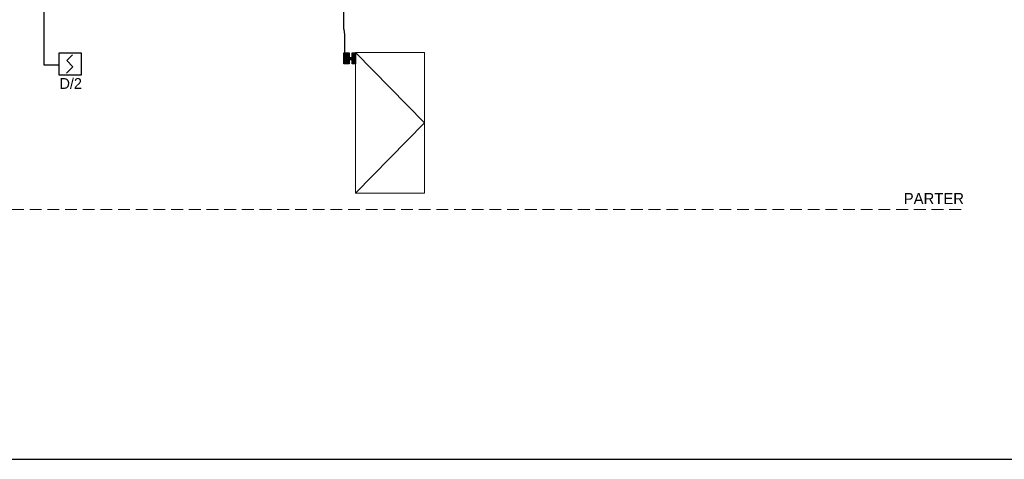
# Model space of a CAD drawing. Header units: millimetres. Extents: x 509 to 36614, y 492 to 3401.
# Tile 23 of 41: x 25214 to 27719, y 531 to 1651. Entities that reach past the tile are written whole.
import ezdxf
from ezdxf.enums import TextEntityAlignment as Align

# ---------------------------------------------------------------- set-up
doc = ezdxf.new("R2010")
doc.units = ezdxf.units.MM
doc.linetypes.add('BUR', pattern=[4.5, 3, -1.5])
for name, color, linetype, lineweight in [('CP_FRAME', 217, 'Continuous', 70), ('RAMKA 100', 198, 'Continuous', 15), ('ściany nośne', 1, 'Continuous', 25)]:
    doc.layers.add(name, color=color, linetype=linetype, lineweight=lineweight)
for name, color, linetype in [('mapp-system', 7, 'Continuous'), ('SIEMENS_adres', 7, 'Continuous'), ('SIEMENS_adres_csp', 7, 'Continuous'), ('SIEMENS_czujki', 1, 'Continuous'), ('SIEMENS_grupa', 5, 'Continuous'), ('SIEMENS_komentarze', 7, 'Continuous')]:
    doc.layers.add(name, color=color, linetype=linetype)
doc.styles.add('ARIAL', font='arial.ttf')
doc.styles.add('MtXpl_romans_shx', font='romans.shx')
doc.styles.add('OPS_Arial', font='txt')
doc.styles.get("Standard").update_dxf_attribs({"font": 'ARIAL.TTF'})

# ---------------------------------------------------------------- blocks, each defined once
blk = doc.blocks.new('*U130')
for p, q in [((7.6, 28.6), (-10.5, 10.5)), ((-10.5, 10.5), (8.7, -8.7)), ((8.7, -8.7), (-11.1, -28.4))]:
    blk.add_line(p, q)
blk.add_lwpolyline([(-34.5, 34.5), (34.5, 34.5), (34.5, -34.5), (-34.5, -34.5)], close=True)
at = {"flags": 9}
blk.add_attdef('NAZWA', (-58.3, 81.4), '', height=22, dxfattribs=at)
at = {"layer": 'SIEMENS_adres', "style": 'ARIAL', "width": 0.7, "flags": 8}
blk.add_attdef('ADRES', text='', height=26, dxfattribs=at).set_placement((8.7, 57.1), align=Align.MIDDLE_LEFT)
at = {"layer": 'SIEMENS_adres_csp', "style": 'MtXpl_romans_shx', "flags": 8}
blk.add_attdef('CSP', text='', height=15.6, dxfattribs=at).set_placement((-41.4, 26.4), align=Align.MIDDLE_RIGHT)
at = {"layer": 'SIEMENS_grupa', "style": 'ARIAL', "width": 0.7, "flags": 8}
blk.add_attdef('GRUPA', text='', height=26, dxfattribs=at).set_placement((0, -45.7), align=Align.TOP_CENTER)
at = {"layer": 'SIEMENS_komentarze', "style": 'MtXpl_romans_shx', "flags": 1}
blk.add_attdef('PARAMETR', (-210.6, -12.1), '', height=22, dxfattribs=at)
at = {"layer": 'SIEMENS_komentarze', "style": 'MtXpl_romans_shx'}
blk.add_attdef('UWAGI', (40.4, -11.2), '', height=22, dxfattribs=at)

msp = doc.modelspace()

# ---------------------------------------------------------------- hatches: boundary and pattern name
at = {"transparency": 33554607}
h = msp.add_hatch(color=256, dxfattribs=at)
h.dxf.hatch_style = 1
h.set_gradient(color1=(0, 0, 255), color2=(0, 0, 228), one_color=1, tint=0.44995, name='CYLINDER')
h.paths.add_polyline_path([(26059.369, 1538.173), (26068.354, 1538.173), (26068.354, 1565.632), (26059.369, 1565.632)])
h.paths.add_polyline_path([(26051.816, 1538.173), (26051.816, 1565.632), (26038.397, 1565.632), (26038.397, 1538.173)])
h.paths.add_polyline_path([(26051.816, 1548.772), (26059.369, 1548.772), (26059.369, 1553.66), (26051.816, 1553.66)])

# ---------------------------------------------------------------- linework, layer by layer
for points in [[(26038.397, 1538.173), (26038.397, 1565.632), (26051.816, 1565.632), (26051.816, 1538.173)], [(26059.369, 1548.772), (26059.369, 1553.66), (26051.816, 1553.66), (26051.816, 1548.772)], [(26059.369, 1538.173), (26059.369, 1565.632), (26068.354, 1565.632), (26068.354, 1538.173)]]:
    msp.add_lwpolyline(points, close=True)
at = {"layer": 'CP_FRAME', "color": 7, "lineweight": 18}
msp.add_lwpolyline([(26068.354, 1566.624), (26243.748, 1566.624), (26243.748, 1208.518), (26068.354, 1208.518)], close=True, dxfattribs=at)
msp.add_lwpolyline([(26068.354, 1566.624), (26243.748, 1387.571), (26068.354, 1208.518)], dxfattribs=at)
at = {"layer": 'CP_FRAME', "color": 7, "linetype": 'BUR', "lineweight": 18, "ltscale": 10}
msp.add_lwpolyline([(27609.213, 1166.832), (24747.594, 1166.832)], dxfattribs=at)
at = {"layer": 'mapp-system'}
for p, q in [((25275.293, 2158.107), (25275.293, 1535.215)), ((25275.293, 1535.215), (25313.78, 1535.215))]:
    msp.add_line(p, q, dxfattribs=at)
for points in [[(26038.397, 1626.667), (26038.397, 1626.667), (26038.397, 1626.667), (26038.397, 2056.847)], [(26038.397, 1626.667), (26038.397, 1626.667), (26040.362, 1611.681), (26040.362, 1565.632)]]:
    msp.add_lwpolyline(points, dxfattribs=at)
at = {"layer": 'ściany nośne', "color": 0}
msp.add_line((23758.024, 530.645), (29358.024, 530.645), dxfattribs=at)

# ---------------------------------------------------------------- block references
at = {"layer": 'SIEMENS_czujki', "xscale": 0.8133694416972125, "yscale": 0.8133694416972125, "zscale": 0.8133694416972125}
msp.add_blockref('*U130', (25341.841, 1537.634), dxfattribs=at)

# ---------------------------------------------------------------- texts
at = {"layer": 'RAMKA 100', "color": 1, "lineweight": 25, "insert": (25343.514, 1501.625), "char_height": 27.2874, "width": 304.35277, "attachment_point": 2, "style": 'OPS_Arial'}
msp.add_mtext('D/2 ', dxfattribs=at)
at = {"layer": 'RAMKA 100', "color": 7, "lineweight": 25, "insert": (27540.037, 1209.055), "char_height": 28.2612, "width": 321.72811, "attachment_point": 2, "style": 'OPS_Arial'}
msp.add_mtext('PARTER', dxfattribs=at)

doc.saveas('drawing.dxf')
